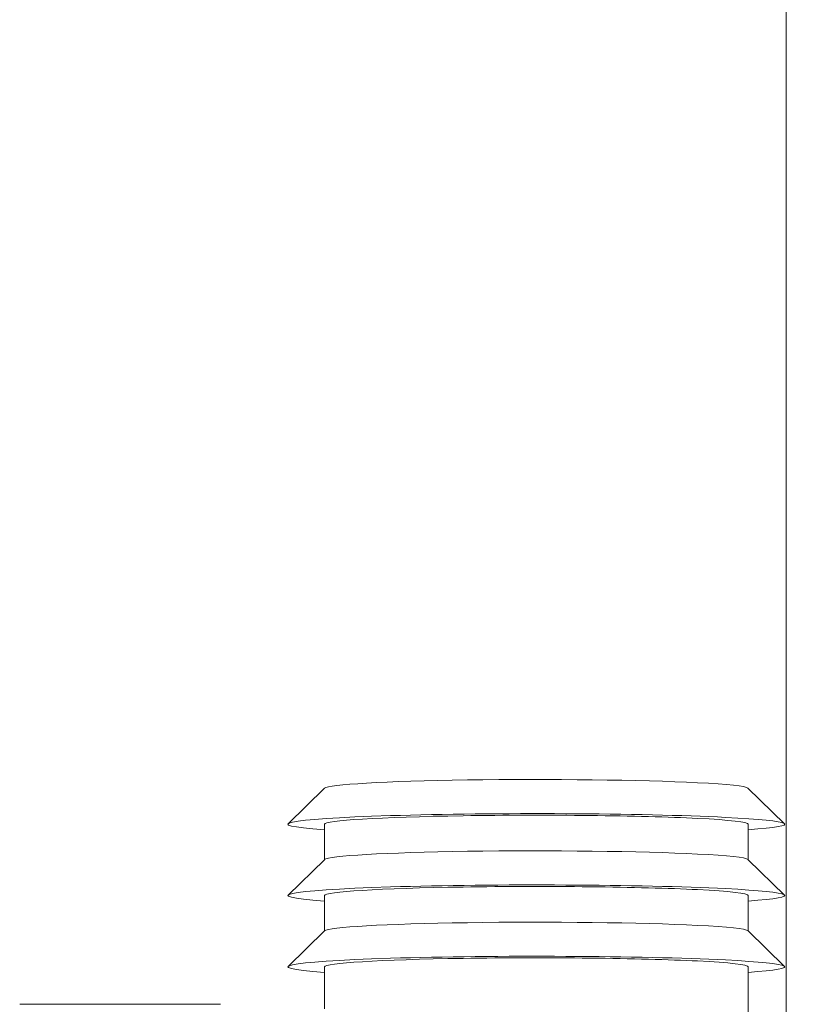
# Model space of a CAD drawing. Header units: millimetres. Extents: x -2274 to 12297, y -16157 to 26321.
# Tile 15 of 256: x -1187 to -1170, y -9931 to -9909. Entities that reach past the tile are written whole.
import ezdxf

# ---------------------------------------------------------------- set-up
doc = ezdxf.new("R2010")
doc.units = ezdxf.units.MM
doc.layers.add('-ŚCIANY NOŚNE', color=4, linetype='Continuous', lineweight=53)

msp = doc.modelspace()

# ---------------------------------------------------------------- linework, layer by layer
at = {"layer": '-ŚCIANY NOŚNE', "color": 253, "lineweight": 13}
msp.add_line((-1170, -9893), (-1170, -9994.451), dxfattribs=at)
at = {"color": 253, "lineweight": 13}
for points in [[(-1180.345, -9926.377), (-1181.164, -9927.174)], [(-1170.855, -9926.377), (-1170.036, -9927.174)], [(-1180.35, -9927.185), (-1180.35, -9927.98), (-1181.164, -9928.773)], [(-1170.85, -9927.185), (-1170.85, -9927.98), (-1170.036, -9928.773)], [(-1180.35, -9928.783), (-1180.35, -9929.578), (-1181.164, -9930.371)], [(-1170.85, -9928.783), (-1170.85, -9929.578), (-1170.036, -9930.371)], [(-1180.35, -9931.321), (-1180.35, -9930.382)], [(-1170.85, -9931.754), (-1170.85, -9930.382)], [(-1182.683, -9931.222), (-1187.182, -9931.222)]]:
    msp.add_lwpolyline(points, dxfattribs=at)
for centre, major_axis, start_param, end_param in [((-1175.6, -9926.385), (4.75, 0), 0.705617, 3.097928), ((-1175.6, -9926.385), (4.75, 0), 0.043665, 0.705617), ((-1175.6, -9927.185), (5.57, 0), 0.705617, 3.691026), ((-1175.6, -9927.185), (4.75, 0), 0.705617, 3.141593), ((-1175.6, -9927.185), (4.75, 0), 0, 0.705617), ((-1175.6, -9927.185), (5.57, 0), 5.733752, 6.988802), ((-1175.6, -9927.984), (4.75, 0), 0.705617, 3.097928), ((-1175.6, -9927.984), (4.75, 0), 0.043665, 0.705617), ((-1175.6, -9928.783), (5.57, 0), 0.705617, 3.691026), ((-1175.6, -9928.783), (4.75, 0), 0.705617, 3.141593), ((-1175.6, -9928.783), (4.75, 0), 0, 0.705617), ((-1175.6, -9928.783), (5.57, 0), 5.733752, 6.988802), ((-1175.6, -9929.583), (4.75, 0), 0.705617, 3.097928), ((-1175.6, -9929.583), (4.75, 0), 0.043665, 0.705617), ((-1175.6, -9930.382), (5.57, 0), 0.705617, 3.691026), ((-1175.6, -9930.382), (4.75, 0), 0.705617, 3.141593), ((-1175.6, -9930.382), (4.75, 0), 0, 0.705617), ((-1175.6, -9930.382), (5.57, 0), 5.733752, 6.988802)]:
    msp.add_ellipse(centre, major_axis=major_axis, ratio=0.04256, start_param=start_param, end_param=end_param, dxfattribs=at)

doc.saveas('drawing.dxf')
